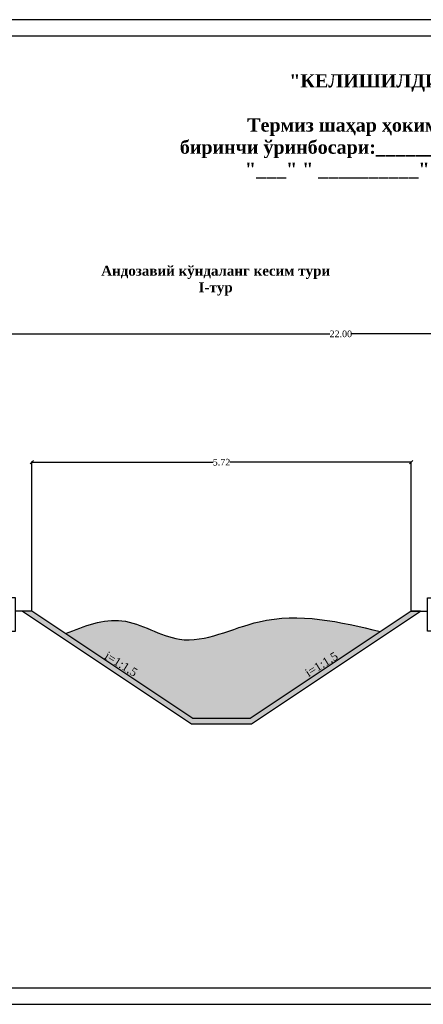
# Model space of a CAD drawing. Extents: x 340134 to 340674, y 4132137 to 4132521.
# Tile 7 of 14: x 340318 to 340439, y 4132224 to 4132521. Entities that reach past the tile are written whole.
import ezdxf
from ezdxf.enums import TextEntityAlignment as Align

# ---------------------------------------------------------------- set-up
doc = ezdxf.new("R2010")
doc.units = 0
doc.header["$LTSCALE"] = 0.5
doc.header["$MEASUREMENT"] = 0
doc.header["$PDMODE"] = 33
doc.header["$PDSIZE"] = 0.3
doc.layers.add('.', color=7, linetype='Continuous', lineweight=15)
doc.styles.add('123', font='isocpeur.ttf')
doc.styles.add('TimesCr', font='times.ttf')
doc.styles.add('TimesNew', font='times.ttf')
doc.dimstyles.get("Standard").update_dxf_attribs({"dimtxt": 0.18, "dimasz": 0.18, "dimexe": 0.18, "dimexo": 0.0625, "dimgap": 0.09, "dimtad": 0, "dimtih": 1, "dimtoh": 1, "dimdec": 4, "dimzin": 0, "dimdsep": 46, "dimtxsty": 'Standard', "dimcen": 0.09, "dimaunit": 1, "dimadec": 3, "dimazin": 0, "dimtfac": 1, "dimtdec": 4, "dimtofl": 0, "dimtmove": 0, "dimatfit": 3, "dimfxl": 1, "dimtolj": 1, "dimtzin": 0, "dimarcsym": 0})

# ---------------------------------------------------------------- blocks, each defined once
blk = doc.blocks.new('_Oblique')
at = {"color": 0, "lineweight": -2}
blk.add_line((-0.5, -0.5), (0.5, 0.5), dxfattribs=at)
blk = doc.blocks.new('*D310')
at = {"color": 0, "linetype": 'Continuous', "lineweight": -2, "transparency": 16777216}
for p, q in [((340321.27, 4132342.17), (340321.27, 4132387.2)), ((340321.27, 4132387.02), (340375.93, 4132387.02)), ((340435.67, 4132387.02), (340381.01, 4132387.02)), ((340435.67, 4132342.17), (340435.67, 4132387.2))]:
    blk.add_line(p, q, dxfattribs=at)
at = {"layer": 'Defpoints', "color": 0, "linetype": 'Continuous', "transparency": 16777216}
for p in [(340435.67, 4132387.02), (340321.27, 4132342.11), (340435.67, 4132342.11)]:
    blk.add_point(p, dxfattribs=at)
at = {"color": 0, "linetype": 'Continuous', "lineweight": -2, "transparency": 16777216, "rotation": 180}
blk.add_blockref('_Oblique', (340321.27, 4132387.02), dxfattribs=at)
at = {"color": 0, "linetype": 'Continuous', "lineweight": -2, "transparency": 16777216}
blk.add_blockref('_Oblique', (340435.67, 4132387.02), dxfattribs=at)
at = {"color": 0, "linetype": 'Continuous', "transparency": 16777216, "insert": (340378.47, 4132387.02), "char_height": 2, "attachment_point": 5, "style": 'TimesCr'}
blk.add_mtext('\\A1;5.72', dxfattribs=at)
blk = doc.blocks.new('*D314')
at = {"color": 0, "linetype": 'Continuous', "lineweight": -2, "transparency": 16777216}
for p, q in [((340190.27, 4132387.26), (340190.27, 4132425.9)), ((340190.27, 4132425.72), (340411.14, 4132425.72)), ((340638.67, 4132425.72), (340417.8, 4132425.72)), ((340638.67, 4132387.08), (340638.67, 4132425.9))]:
    blk.add_line(p, q, dxfattribs=at)
at = {"layer": 'Defpoints', "color": 0, "linetype": 'Continuous', "transparency": 16777216}
for p in [(340638.67, 4132425.72), (340190.27, 4132387.2), (340638.67, 4132387.02)]:
    blk.add_point(p, dxfattribs=at)
at = {"color": 0, "linetype": 'Continuous', "lineweight": -2, "transparency": 16777216, "rotation": 180}
blk.add_blockref('_Oblique', (340190.27, 4132425.72), dxfattribs=at)
at = {"color": 0, "linetype": 'Continuous', "lineweight": -2, "transparency": 16777216}
blk.add_blockref('_Oblique', (340638.67, 4132425.72), dxfattribs=at)
at = {"color": 0, "linetype": 'Continuous', "transparency": 16777216, "insert": (340414.47, 4132425.72), "char_height": 2, "attachment_point": 5, "style": 'TimesCr'}
blk.add_mtext('\\A1;22.00', dxfattribs=at)

msp = doc.modelspace()

# ---------------------------------------------------------------- hatches: boundary and pattern name
at = {"layer": '.', "linetype": 'Continuous'}
h = msp.add_hatch(dxfattribs=at)
h.set_pattern_fill('ANSI36', color=4, scale=5)
h.set_pattern_definition([(45, (-369.2775, 294.18755), (0.33145630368, 1.21533978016), [1.5625, -0.3125, 0, -0.3125])])
edge = h.paths.add_edge_path()
edge.add_spline(control_points=[(340426.4486, 4132335.96572), (340414.19348, 4132338.87368), (340393.73327, 4132343.7286), (340367.65776, 4132329.15057), (340348.80553, 4132342.27409), (340337.13367, 4132337.6192), (340331.42246, 4132335.3415)], knot_values=[0, 0, 0, 0, 36.758269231, 61.368789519, 79.572251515, 97.013926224, 97.013926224, 97.013926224, 97.013926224], degree=3, periodic=0)
edge.add_line((340331.42246, 4132335.3415), (340369.86737, 4132309.71156))
edge.add_line((340369.86737, 4132309.71156), (340387.06737, 4132309.71156))
edge.add_line((340387.06737, 4132309.71156), (340426.4486, 4132335.96572))
at = {"layer": '.', "linetype": 'Continuous', "true_color": 0x919191}
h = msp.add_hatch(dxfattribs=at)
h.set_pattern_fill('ANSI36', color=252)
h.set_pattern_definition([(45, (-369.2775, 294.18755), (0.0662912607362, 0.243067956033), [0.3125, -0.0625, 0, -0.0625])])
h.paths.add_polyline_path([(340438.55181, 4132342.11156), (340435.66737, 4132342.11156), (340387.06737, 4132309.71156), (340369.86737, 4132309.71156), (340321.26737, 4132342.11156), (340318.38293, 4132342.11156), (340369.38293, 4132308.11156), (340387.55181, 4132308.11156)])

# ---------------------------------------------------------------- linework, layer by layer
at = {"linetype": 'Continuous'}
msp.add_lwpolyline([(340134.29879, 4132520.50726), (340134.29879, 4132223.50726), (340674.29879, 4132223.50726), (340674.29879, 4132520.50726), (340134.29879, 4132520.50726)], dxfattribs=at)
msp.add_lwpolyline([(340154.29879, 4132515.50726), (340154.29879, 4132228.50726), (340669.29879, 4132228.50726), (340669.29879, 4132515.50726)], close=True, dxfattribs=at)
at = {"flags": 128}
for points in [[(340321.26737, 4132342.11156), (340316.26737, 4132342.11156), (340316.26737, 4132346.11156), (340310.26737, 4132346.11156), (340310.26737, 4132336.11156), (340316.26737, 4132336.11156), (340316.26737, 4132342.11156)], [(340435.66737, 4132342.11156), (340440.66737, 4132342.11156), (340440.66737, 4132346.11156), (340446.66737, 4132346.11156), (340446.66737, 4132336.11156), (340440.66737, 4132336.11156), (340440.66737, 4132342.11156)]]:
    msp.add_lwpolyline(points, dxfattribs=at)
msp.add_lwpolyline([(340438.55181, 4132342.11156), (340435.66737, 4132342.11156), (340387.06737, 4132309.71156), (340369.86737, 4132309.71156), (340321.26737, 4132342.11156), (340318.38293, 4132342.11156), (340369.38293, 4132308.11156), (340387.55181, 4132308.11156)], close=True, dxfattribs=at)
at = {"linetype": 'Continuous'}
msp.add_spline([(340331.42246, 4132335.3415), (340348.43169, 4132339.20131), (340365.76792, 4132333.64963), (340389.80877, 4132338.91416), (340426.4486, 4132335.96572)], degree=3, dxfattribs=at)

# ---------------------------------------------------------------- texts
at = {"color": 1, "style": 'TimesNew'}
for rotation, p in [(328.1115559, (340354.24467, 4132323.85435)), (31.8884441, (340413.3663, 4132330.49673))]:
    msp.add_text('i=1:1,5 ', height=2.5, rotation=rotation, dxfattribs=at).set_placement(p, align=Align.TOP_RIGHT)
at = {"insert": (340423.42747, 4132504.06959), "char_height": 4, "width": 115.9233872, "attachment_point": 2, "style": '123'}
msp.add_mtext('{\\fTimes New Roman|b1|i0|c204|p18;"КЕЛИШИЛДИ"\\P\\PТермиз шаҳар ҳокимининг \\Pбиринчи ўринбосари:________ __________\\P"___" " __________" 2026 й.}', dxfattribs=at)
at = {"color": 0, "lineweight": 9, "insert": (340376.70911, 4132441.79152), "char_height": 3, "attachment_point": 5}
msp.add_mtext_dynamic_manual_height_columns('{\\fTimes New Roman|b1|i0|c204|p18;Андозавий кўндаланг кесим тури\\P\\fTimes New Roman|b1|i0|c0|p18;I-\\fTimes New Roman|b1|i0|c204|p18;тур\\H1.8333x; }', width=296.3926349, gutter_width=831.46774, heights=[0], dxfattribs=at)

# ---------------------------------------------------------------- dimensions: what is measured, and where the dimension line sits
at = {"linetype": 'Continuous'}
for base, p1, p2, text, picture, middle in [((340638.66737, 4132425.725), (340190.26737, 4132387.20047), (340638.66737, 4132387.02047), '22.00', '*D314', (340414.46737, 4132425.725)), ((340435.66737, 4132387.02047), (340321.26737, 4132342.11156), (340435.66737, 4132342.11156), '5.72', '*D310', (340378.46737, 4132387.02047))]:
    dim = msp.add_linear_dim(base=base, p1=p1, p2=p2, text=text, dimstyle='Standard', override={"dimtxt": 2, "dimasz": 1, "dimtxsty": 'TimesCr', "dimblk1": 'Oblique', "dimblk2": 'Oblique', "dimsah": 1}, dxfattribs=at)
    dim.commit()
    dim.dimension.update_dxf_attribs({"geometry": picture, "text_midpoint": middle})

doc.saveas('drawing.dxf')
